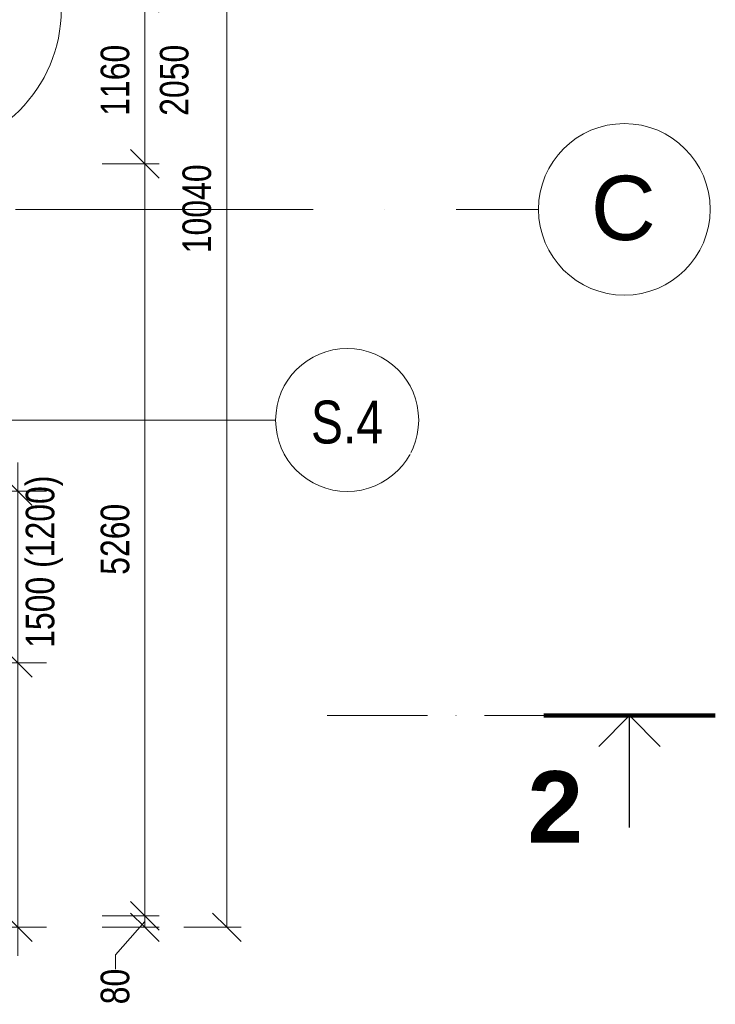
# Model space of a CAD drawing. Header units: millimetres. Extents: x 17762 to 172224, y -23587 to 40136.
# Tile 36 of 49: x 100958 to 105821, y 22931 to 29816. Entities that reach past the tile are written whole.
import ezdxf

# ---------------------------------------------------------------- set-up
doc = ezdxf.new("R2010")
doc.units = ezdxf.units.MM
for name, pattern in [('IMPORT-HP_01_CER_B', [800, 500, -100, 100, -100]), ('Čerchovaná 20mm', [3000, 2000, -500, 0, -500]), ('Čerchovaná 3mm', [500, 300, -100, 0, -100]), ('Čerchovaná řez', [1100, 700, -200, 0, -200])]:
    doc.linetypes.add(name, pattern=pattern)
for name, color, linetype, lineweight in [('CA_DVERE18', 8, 'Continuous', 9), ('CA_DVERE25', 7, 'Continuous', 9), ('CA_DVERE_NEVHRA1', 3, 'Čerchovaná 3mm', 13), ('CA_IMPORTY18', 8, 'Continuous', 9), ('CA_KOTY', 3, 'Continuous', 9), ('CA_KOTY-100', 3, 'Continuous', 9), ('CA_OSY', 5, 'Continuous', 9), ('CA_PSVBUB', 3, 'Continuous', 9), ('CA_REZYZNACKY', 1, 'Continuous', 9), ('CA_TEXT35', 62, 'Continuous', 9)]:
    doc.layers.add(name, color=color, linetype=linetype, lineweight=lineweight)
doc.styles.add('Arial_1', font='arial.ttf', dxfattribs={"width": 0.8, "height": 200})
doc.styles.add('Arial_2', font='arial.ttf', dxfattribs={"height": 450})
doc.styles.add('Arial_3', font='arial.ttf', dxfattribs={"width": 0.8, "height": 300})
doc.styles.add('Arial_B', font='arialbd.ttf', dxfattribs={"height": 500})
doc.dimstyles.new('CS_Průběžná_-_2_0_mm__stavařská_čárka__výška_otvoru_MASKA_OFF', dxfattribs={"dimscale": 304.8, "dimtxt": 204.05188, "dimasz": 0.656168, "dimexe": 0.656168, "dimexo": 1.64042, "dimgap": 0, "dimtad": 1, "dimdec": 0, "dimrnd": 5, "dimzin": 0, "dimdsep": 46, "dimtxsty": 'Arial_1', "dimblk1": 'OBLIQUE', "dimblk2": 'OBLIQUE', "dimsah": 1, "dimcen": 0.09, "dimdle": 0.656168, "dimazin": 0, "dimtfac": 1, "dimtdec": 4, "dimtix": 1, "dimtmove": 0, "dimatfit": 3, "dimfxl": 1, "dimtvp": 1, "dimtolj": 1, "dimtzin": 0, "dimarcsym": 2})
doc.dimstyles.new('CS_Průběžná_-_2_0_mm__stavařská_čárka__výška_otvoru_MASKA_OFF_1', dxfattribs={"dimscale": 304.8, "dimtxt": 204.05188, "dimasz": 0.656168, "dimexe": 0.656168, "dimexo": 1.64042, "dimgap": 0, "dimtad": 1, "dimdec": 0, "dimrnd": 5, "dimzin": 0, "dimdsep": 46, "dimtxsty": 'Arial_1', "dimblk1": 'OBLIQUE', "dimblk2": 'OBLIQUE', "dimsah": 1, "dimcen": 0.09, "dimdle": 0.656168, "dimazin": 0, "dimtfac": 1, "dimtdec": 4, "dimtix": 1, "dimtmove": 2, "dimatfit": 3, "dimfxl": 1, "dimtvp": 1, "dimtolj": 1, "dimtzin": 0, "dimarcsym": 2})
doc.dimstyles.new('HP_Přímá_-_2_mm_Ariel_1-100', dxfattribs={"dimscale": 304.8, "dimtxt": 204.05188, "dimasz": 0.656168, "dimexe": 0.328084, "dimexo": 0.0625, "dimgap": 0.164042, "dimtad": 1, "dimdec": 0, "dimzin": 0, "dimdsep": 46, "dimtxsty": 'Arial_1', "dimblk1": 'OBLIQUE', "dimblk2": 'OBLIQUE', "dimsah": 1, "dimcen": 0.09, "dimazin": 0, "dimtfac": 1, "dimtdec": 4, "dimtix": 1, "dimtmove": 0, "dimatfit": 3, "dimfxl": 0.984252, "dimfxlon": 1, "dimtvp": 1, "dimtolj": 1, "dimtzin": 0, "dimarcsym": 2})
doc.dimstyles.new('HP_Přímá_-_2_mm_Ariel_1-100_1', dxfattribs={"dimscale": 304.8, "dimtxt": 204.05188, "dimasz": 0.656168, "dimexe": 0.328084, "dimexo": 0.0625, "dimgap": 0.164042, "dimtad": 1, "dimdec": 0, "dimzin": 0, "dimdsep": 46, "dimtxsty": 'Arial_1', "dimblk1": 'OBLIQUE', "dimblk2": 'OBLIQUE', "dimsah": 1, "dimcen": 0.09, "dimazin": 0, "dimtfac": 1, "dimtdec": 4, "dimtix": 1, "dimtmove": 1, "dimatfit": 3, "dimfxl": 0.984252, "dimfxlon": 1, "dimtvp": 1, "dimtolj": 1, "dimtzin": 0, "dimarcsym": 2})

# ---------------------------------------------------------------- blocks, each defined once
blk = doc.blocks.new('CZ-Dveře_otočné_jednokřídlé_OCZ - CZ-Dveře_otočné_jednokřídlé_1000-2321949-PŮDORYS 1_NP  _ vestavek V2')
at = {"layer": 'CA_DVERE18'}
blk.add_line((-500, -40), (-500, 960), dxfattribs=at)
blk.add_arc((-500, -40), 1000, 360, 90, dxfattribs=at)
at = {"layer": 'CA_DVERE25', "lineweight": 25}
for p, q in [((-580, -140), (-580, -40)), ((-580, -40), (-500, -40)), ((-500, -40), (-500, -140)), ((500, -140), (500, -40)), ((500, -40), (580, -40)), ((580, -40), (580, -140)), ((-500, -140), (-580, -140)), ((580, -140), (500, -140))]:
    blk.add_line(p, q, dxfattribs=at)
at = {"layer": 'CA_DVERE25'}
for p, q in [((-500, -80), (-500, -40)), ((-500, -40), (500, -40)), ((500, -40), (500, -80)), ((500, -80), (-500, -80))]:
    blk.add_line(p, q, dxfattribs=at)
at = {"layer": 'CA_DVERE_NEVHRA1'}
blk.add_line((-580, 40), (580, 40), dxfattribs=at)
blk = doc.blocks.new('ocelová kce final - 11542_003_OK-HALA_TaO-2_ET_AciS_2025-05-29_upr_dwg-2597525-PŮDORYS 1_NP  _ vestavek V2')
at = {"layer": 'CA_IMPORTY18', "color": 57, "linetype": 'IMPORT-HP_01_CER_B'}
blk.add_line((57770, 28490), (59467.7, 28490), dxfattribs=at)
blk = doc.blocks.new('ocelová kce final - ocelová kce final-2597615-PŮDORYS 1_NP  _ vestavek V2')
blk.add_blockref('ocelová kce final - 11542_003_OK-HALA_TaO-2_ET_AciS_2025-05-29_upr_dwg-2597525-PŮDORYS 1_NP  _ vestavek V2', (0, 0))
blk = doc.blocks.new('Osnova - Bublina osnovy 12mm-4850-PŮDORYS 1_NP  _ vestavek V2')
at = {"layer": 'CA_TEXT35'}
blk.add_circle((0, 0), 6, dxfattribs=at)
blk = doc.blocks.new('HP_Popisek stěny - HP_Popisek stěny-1417901-PŮDORYS 1_NP  _ vestavek V2')
at = {"layer": 'CA_PSVBUB'}
blk.add_circle((0, 0), 5, dxfattribs=at)
blk = doc.blocks.new('DIMBLOCK28-PŮDORYS 1_NP  _ vestavek V2')
at = {"layer": 'CA_KOTY-100'}
for p, q in [((101833.6, 23549), (101733.6, 23649)), ((101833.6, 23469), (101733.6, 23569)), ((101833.6, 23549), (101533.6, 23549)), ((101626.6, 23275.4), (101833.6, 23509)), ((101833.6, 23469), (101833.6, 23549)), ((101833.6, 23549), (101933.6, 23449)), ((101833.6, 23549), (101933.6, 23549)), ((101833.6, 23469), (101533.6, 23469)), ((101833.6, 23469), (101933.6, 23369)), ((101833.6, 23469), (101933.6, 23469)), ((101626.6, 23175.4), (101626.6, 23275.4))]:
    blk.add_line(p, q, dxfattribs=at)
at = {"layer": 'CA_KOTY-100', "color": 0, "insert": (101524, 22930.6), "char_height": 200, "width": 293.835, "attachment_point": 1, "rotation": 90, "line_spacing_factor": 0.941778, "style": 'Arial_1'}
blk.add_mtext('80', dxfattribs=at)
blk = doc.blocks.new('_Oblique')
at = {"color": 0, "linetype": 'ByBlock', "lineweight": -2}
blk.add_line((-0.5, -0.5), (0.5, 0.5), dxfattribs=at)
blk = doc.blocks.new('DIMBLOCK29-PŮDORYS 1_NP  _ vestavek V2')
at = {"layer": 'CA_KOTY-100'}
for p, q in [((101833.6, 28808.8), (101733.6, 28908.8)), ((101833.6, 28808.8), (101533.6, 28808.8)), ((101833.6, 23549), (101833.6, 28808.8)), ((101833.6, 28808.8), (101933.6, 28708.8)), ((101833.6, 28808.8), (101933.6, 28808.8)), ((101833.6, 23549), (101733.6, 23649)), ((101833.6, 23549), (101533.6, 23549)), ((101833.6, 23549), (101933.6, 23449)), ((101833.6, 23549), (101933.6, 23549))]:
    blk.add_line(p, q, dxfattribs=at)
at = {"layer": 'CA_KOTY-100', "color": 0, "insert": (101524, 25934), "char_height": 200, "width": 587.669, "attachment_point": 1, "rotation": 90, "line_spacing_factor": 0.941778, "style": 'Arial_1'}
blk.add_mtext('5260', dxfattribs=at)
blk = doc.blocks.new('DIMBLOCK30-PŮDORYS 1_NP  _ vestavek V2')
at = {"layer": 'CA_KOTY-100'}
for p, q in [((101833.6, 29968.8), (101733.6, 30068.8)), ((101833.6, 29968.8), (101533.6, 29968.8)), ((101833.6, 28808.8), (101833.6, 29968.8)), ((101833.6, 29968.8), (101933.6, 29868.8)), ((101833.6, 29968.8), (101933.6, 29968.8)), ((101833.6, 28808.8), (101733.6, 28908.8)), ((101833.6, 28808.8), (101533.6, 28808.8)), ((101833.6, 28808.8), (101933.6, 28708.8)), ((101833.6, 28808.8), (101933.6, 28808.8))]:
    blk.add_line(p, q, dxfattribs=at)
at = {"layer": 'CA_KOTY-100', "color": 0, "char_height": 200, "width": 587.669, "attachment_point": 1, "rotation": 90, "line_spacing_factor": 0.941778, "style": 'Arial_1'}
for s, insert in [('1160', (101524, 29143.9)), ('2050', (101937.9, 29143.9))]:
    blk.add_mtext(s, dxfattribs=dict(at, insert=insert))
blk = doc.blocks.new('DIMBLOCK39-PŮDORYS 1_NP  _ vestavek V2')
at = {"layer": 'CA_KOTY-100'}
for p, q in [((102405.6, 33509), (102305.6, 33609)), ((102405.6, 33509), (102105.6, 33509)), ((102405.6, 23469), (102405.6, 33509)), ((102405.6, 33509), (102505.6, 33409)), ((102405.6, 33509), (102505.6, 33509)), ((102405.6, 23469), (102305.6, 23569)), ((102405.6, 23469), (102105.6, 23469)), ((102405.6, 23469), (102505.6, 23369)), ((102405.6, 23469), (102505.6, 23469))]:
    blk.add_line(p, q, dxfattribs=at)
at = {"layer": 'CA_KOTY-100', "color": 0, "insert": (102095.9, 28182.9), "char_height": 200, "width": 734.587, "attachment_point": 1, "rotation": 90, "line_spacing_factor": 0.941778, "style": 'Arial_1'}
blk.add_mtext('10040', dxfattribs=at)
blk = doc.blocks.new('Řez - HP_rez-422275-PŮDORYS 1_NP  _ vestavek V2')
at = {"layer": 'CA_REZYZNACKY', "lineweight": 100}
blk.add_line((-12, 0), (0, 0), dxfattribs=at)
at = {"layer": 'CA_REZYZNACKY', "lineweight": 25}
for p, q in [((-6, 0), (-8.155, -2.155)), ((-6, 0), (-3.845, -2.155)), ((-6, -7.821), (-6, 0))]:
    blk.add_line(p, q, dxfattribs=at)
blk = doc.blocks.new('DIMBLOCK46-PŮDORYS 1_NP  _ vestavek V2')
at = {"layer": 'CA_KOTY-100'}
for p, q in [((100945.8, 25319), (100845.8, 25419)), ((100945.8, 25319), (100841.9, 25319)), ((100945.8, 23269), (100945.8, 25319)), ((100945.8, 25319), (101045.8, 25219)), ((100945.8, 25319), (101145.8, 25319)), ((100945.8, 23469), (100845.8, 23569)), ((100945.8, 23469), (100828.6, 23469)), ((100945.8, 23469), (101045.8, 23369)), ((100945.8, 23469), (101145.8, 23469))]:
    blk.add_line(p, q, dxfattribs=at)
at = {"layer": 'CA_KOTY-100', "color": 0, "insert": (100686.1, 24149.1), "char_height": 200, "width": 587.669, "attachment_point": 1, "rotation": 90, "line_spacing_factor": 0.941778, "style": 'Arial_1'}
blk.add_mtext('1850', dxfattribs=at)
blk = doc.blocks.new('DIMBLOCK47-PŮDORYS 1_NP  _ vestavek V2')
at = {"layer": 'CA_KOTY-100'}
for p, q in [((100945.8, 25319), (100945.8, 26719)), ((100945.8, 26519), (100845.8, 26619)), ((100945.8, 26519), (100841.9, 26519)), ((100945.8, 26519), (101045.8, 26419)), ((100945.8, 26519), (101145.8, 26519)), ((100945.8, 25319), (100845.8, 25419)), ((100945.8, 25319), (100841.9, 25319)), ((100945.8, 25319), (101045.8, 25219)), ((100945.8, 25319), (101145.8, 25319))]:
    blk.add_line(p, q, dxfattribs=at)
at = {"layer": 'CA_KOTY-100', "color": 0, "char_height": 200, "attachment_point": 1, "rotation": 90, "line_spacing_factor": 0.941778, "style": 'Arial_1'}
for s, insert, width in [('1200', (100686.1, 25769.9), 587.669), ('1500 (1200)', (101000.1, 25423), 1420.201)]:
    blk.add_mtext(s, dxfattribs=dict(at, insert=insert, width=width))

msp = doc.modelspace()

# ---------------------------------------------------------------- linework, layer by layer
at = {"layer": 'CA_OSY', "linetype": 'Čerchovaná 20mm'}
msp.add_line((77009.3, 28489.9), (104585.2, 28489.9), dxfattribs=at)
at = {"layer": 'CA_PSVBUB'}
msp.add_line((100288.6, 27016.6), (102747.5, 27016.6), dxfattribs=at)
at = {"layer": 'CA_REZYZNACKY', "linetype": 'Čerchovaná řez'}
msp.add_line((103108.3, 24949.9), (104621.4, 24949.9), dxfattribs=at)

# ---------------------------------------------------------------- block references
at = {"layer": 'CA_DVERE_NEVHRA1', "rotation": 269.9999999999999}
msp.add_blockref('CZ-Dveře_otočné_jednokřídlé_OCZ - CZ-Dveře_otočné_jednokřídlé_1000-2321949-PŮDORYS 1_NP  _ vestavek V2', (100288.6, 29388.8), dxfattribs=at)
at = {"layer": 'CA_IMPORTY18', "color": 57}
msp.add_blockref('ocelová kce final - ocelová kce final-2597615-PŮDORYS 1_NP  _ vestavek V2', (42558.6, 0), dxfattribs=at)
at = {"layer": 'CA_PSVBUB', "xscale": 99.99999999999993, "yscale": 99.99999999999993, "zscale": 99.99999999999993}
msp.add_blockref('HP_Popisek stěny - HP_Popisek stěny-1417901-PŮDORYS 1_NP  _ vestavek V2', (103247.5, 27016.6), dxfattribs=at)
at = {"layer": 'CA_REZYZNACKY', "lineweight": 100, "extrusion": (0, 0, -1), "xscale": 99.99999999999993, "yscale": 99.99999999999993, "zscale": 99.99999999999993}
msp.add_blockref('Řez - HP_rez-422275-PŮDORYS 1_NP  _ vestavek V2', (-104621.4, 24949.9), dxfattribs=at)
at = {"layer": 'CA_TEXT35', "xscale": 99.99999999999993, "yscale": 99.99999999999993, "zscale": 99.99999999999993, "rotation": 269.9999999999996}
msp.add_blockref('Osnova - Bublina osnovy 12mm-4850-PŮDORYS 1_NP  _ vestavek V2', (105185.2, 28489.9), dxfattribs=at)

# ---------------------------------------------------------------- texts
at = {"layer": 'CA_REZYZNACKY', "insert": (104508.3, 24560.9), "char_height": 500, "width": 481.012, "attachment_point": 1, "style": 'Arial_B'}
msp.add_mtext('\\fArial|b1|i0|c238|p34|;2', dxfattribs=at)

# ---------------------------------------------------------------- dimensions: what is measured, and where the dimension line sits
at = {"layer": 'CA_KOTY'}
for base, p1, p2, dimstyle, override, picture, middle in [((102405.6, 33509), (102105.6, 23469), (102105.6, 33509), 'HP_Přímá_-_2_mm_Ariel_1-100', {"dimpost": '<>', "dimfxl": 10040.000704}, 'DIMBLOCK39-PŮDORYS 1_NP  _ vestavek V2', (102253.5, 28489)), ((101833.6, 28808.8), (101533.6, 23549), (101533.6, 28808.8), 'HP_Přímá_-_2_mm_Ariel_1-100', {"dimpost": '<>', "dimfxl": 5259.767966}, 'DIMBLOCK29-PŮDORYS 1_NP  _ vestavek V2', (101681.5, 26178.9)), ((100945.8, 25319), (100328.6, 23469), (100341.9, 25319), 'CS_Průběžná_-_2_0_mm__stavařská_čárka__výška_otvoru_MASKA_OFF', {"dimpost": '<>', "dimfxl": 1850.048047}, 'DIMBLOCK46-PŮDORYS 1_NP  _ vestavek V2', (100843.7, 24394))]:
    dim = msp.add_linear_dim(base=base, p1=p1, p2=p2, angle=90, dimstyle=dimstyle, override=override, dxfattribs=at)
    dim.commit()
    dim.dimension.update_dxf_attribs({"geometry": picture, "text_midpoint": middle})
dim = msp.add_linear_dim(base=(101833.6, 29968.8), p1=(101533.6, 28808.8), p2=(101533.6, 29968.8), angle=90, text='<>\\X2050', dimstyle='HP_Přímá_-_2_mm_Ariel_1-100', override={"dimpost": '<>', "dimfxl": 1160}, dxfattribs=at)
dim.commit()
dim.dimension.update_dxf_attribs({"geometry": 'DIMBLOCK30-PŮDORYS 1_NP  _ vestavek V2', "text_midpoint": (101833.6, 29388.8)})
dim = msp.add_linear_dim(base=(100945.8, 26519), p1=(100341.9, 25319), p2=(100341.9, 26519), angle=90, text='<>\\X1500 (1200)', dimstyle='CS_Průběžná_-_2_0_mm__stavařská_čárka__výška_otvoru_MASKA_OFF_1', override={"dimpost": '<>', "dimfxl": 1200}, dxfattribs=at)
dim.commit()
dim.dimension.update_dxf_attribs({"geometry": 'DIMBLOCK47-PŮDORYS 1_NP  _ vestavek V2', "text_midpoint": (100952.8, 25769.9), "dimtype": 160, "text_rotation": 90})
dim = msp.add_linear_dim(base=(101833.6, 23549), p1=(101533.6, 23469), p2=(101533.6, 23549), angle=90, dimstyle='HP_Přímá_-_2_mm_Ariel_1-100_1', override={"dimpost": '<>', "dimfxl": 80}, dxfattribs=at)
dim.commit()
dim.dimension.update_dxf_attribs({"geometry": 'DIMBLOCK28-PŮDORYS 1_NP  _ vestavek V2', "text_midpoint": (101657.3, 23077.5), "dimtype": 160, "text_rotation": 90})

# ---------------------------------------------------------------- next in the draw order: texts
at = {"layer": 'CA_PSVBUB', "insert": (102994.3, 27152.6), "char_height": 300, "width": 622.109, "attachment_point": 1, "style": 'Arial_3', "bg_fill": 3, "box_fill_scale": 1.25, "bg_fill_color": 256, "bg_fill_true_color": 13158600, "bg_fill_transparency": 0}
msp.add_mtext('S.4', dxfattribs=at)
at = {"layer": 'CA_TEXT35', "insert": (104951.1, 28725.1), "char_height": 450, "width": 553.164, "attachment_point": 1, "style": 'Arial_2', "bg_fill": 3, "box_fill_scale": 1.25, "bg_fill_color": 256, "bg_fill_true_color": 13158600, "bg_fill_transparency": 0}
msp.add_mtext('\\fArial|b0|i0|c238|p34|;C', dxfattribs=at)

doc.saveas('drawing.dxf')
